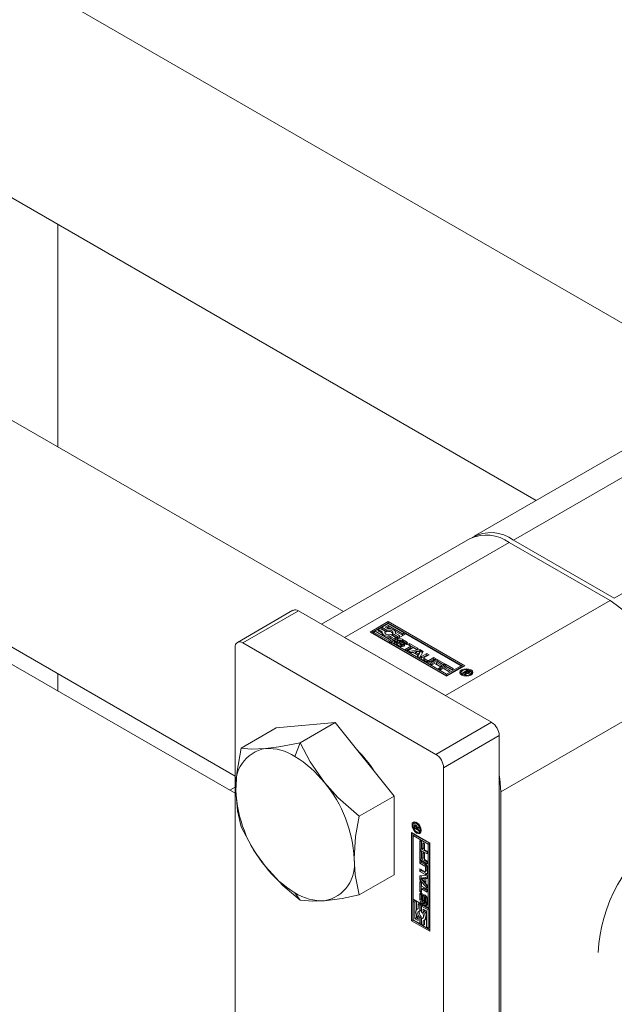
# Model space of a CAD drawing. Header units: millimetres. Extents: x 525 to 29324, y 175 to 20618.
# Tile 214 of 220: x 10328 to 10389, y 13191 to 13291. Entities that reach past the tile are written whole.
import ezdxf

# ---------------------------------------------------------------- set-up
doc = ezdxf.new("R2010")
doc.units = ezdxf.units.MM
doc.linetypes.add('SLD-Centrada-doble', pattern=[12.7, 6.35, -1.27, 1.27, -1.27, 1.27, -1.27])
doc.linetypes.add('SLD-Continua', pattern=[0])

msp = doc.modelspace()

# ---------------------------------------------------------------- linework, layer by layer
at = {"color": 7, "linetype": 'SLD-Continua', "lineweight": 18, "ltscale": 35}
for p, q in [((10361.34, 13230.54), (9004.73, 14013.7)), ((10400.94, 13253.4), (9100.84, 14003.93)), ((8994.73, 13996.38), (10350.33, 13213.81)), ((9090.84, 13986.61), (10380.94, 13241.86)), ((10350.33, 13212.05), (9052.43, 13961.31)), ((10332.3, 13269.93), (10332.3, 13247.31)), ((10332.3, 13269.93), (10332.3, 13247.31)), ((10332.3, 13269.93), (10332.3, 13247.31)), ((10332.3, 13269.93), (10332.3, 13247.31)), ((10332.3, 13269.93), (10332.3, 13247.31)), ((10391.41, 13247.9), (10374.65, 13238.22)), ((10374.22, 13237.98), (10359.12, 13229.26)), ((10378.65, 13237.83), (10388.9, 13231.91)), ((10388.48, 13231.66), (10378.22, 13237.58)), ((10356.21, 13230.68), (10350.56, 13227.41)), ((10376.42, 13219.28), (10356.76, 13230.62)), ((10364.05, 13228.46), (10365.9, 13229.53)), ((10364.19, 13228.38), (10365.9, 13229.37)), ((10365.06, 13228.84), (10364.89, 13228.74)), ((10364.89, 13228.74), (10365.3, 13228.5)), ((10364.89, 13228.58), (10364.89, 13228.74)), ((10365.59, 13228.54), (10365.06, 13228.84)), ((10365.9, 13229.33), (10365.24, 13228.95)), ((10365.24, 13228.95), (10365.76, 13228.64)), ((10365.24, 13228.78), (10365.24, 13228.95)), ((10365.24, 13228.78), (10365.76, 13228.48)), ((10365.59, 13228.95), (10365.9, 13229.13)), ((10365.83, 13228.81), (10365.59, 13228.95)), ((10365.73, 13228.86), (10365.9, 13228.96)), ((10365.9, 13229.53), (10373.68, 13225.04)), ((10365.9, 13229.37), (10365.9, 13229.53)), ((10373.54, 13224.96), (10365.9, 13229.37)), ((10367.53, 13228.39), (10365.9, 13229.33)), ((10365.9, 13229.13), (10367.35, 13228.29)), ((10365.9, 13228.96), (10365.9, 13229.13)), ((10365.9, 13228.96), (10366.21, 13228.79)), ((10361.46, 13227.91), (10371.72, 13221.99)), ((10371.82, 13223.97), (10364.05, 13228.46)), ((10364.57, 13228.56), (10364.4, 13228.46)), ((10364.4, 13228.3), (10364.4, 13228.46)), ((10364.4, 13228.46), (10366.02, 13227.52)), ((10364.4, 13228.3), (10366.02, 13227.36)), ((10366.02, 13227.72), (10364.57, 13228.56)), ((10364.89, 13228.58), (10365.29, 13228.35)), ((10365.29, 13228.43), (10365.29, 13228.26)), ((10365.56, 13228.34), (10365.59, 13228.38)), ((10365.59, 13228.38), (10365.59, 13228.54)), ((10365.76, 13228.48), (10365.76, 13228.64)), ((10366.02, 13227.52), (10366.69, 13227.91)), ((10366.34, 13227.91), (10366.02, 13227.72)), ((10366.02, 13227.36), (10366.69, 13227.74)), ((10366.1, 13228.04), (10366.34, 13227.91)), ((10366.1, 13227.88), (10366.1, 13228.04)), ((10366.1, 13227.88), (10366.2, 13227.82)), ((10366.69, 13227.91), (10366.16, 13228.21)), ((10367.7, 13228.29), (10366.2, 13227.42)), ((10366.34, 13228.31), (10366.86, 13228.01)), ((10366.34, 13228.15), (10366.34, 13228.31)), ((10366.34, 13228.15), (10366.86, 13227.84)), ((10366.59, 13228.57), (10367.35, 13228.13)), ((10367.04, 13228.11), (10366.62, 13228.35)), ((10366.64, 13228.34), (10366.64, 13228.43)), ((10366.69, 13227.74), (10366.69, 13227.91)), ((10366.86, 13228.01), (10367.04, 13228.11)), ((10366.86, 13227.84), (10366.86, 13228.01)), ((10366.86, 13227.84), (10367.04, 13227.94)), ((10367.04, 13227.94), (10367.04, 13228.11)), ((10367.34, 13227.72), (10367.77, 13227.47)), ((10367.35, 13228.29), (10367.53, 13228.39)), ((10367.35, 13228.13), (10367.35, 13228.29)), ((10367.35, 13228.13), (10367.53, 13228.23)), ((10367.53, 13228.23), (10367.53, 13228.39)), ((10373.33, 13225.04), (10367.7, 13228.29)), ((10350.33, 13171.55), (10350.33, 13226.91)), ((10370.76, 13216.01), (10351.11, 13227.36)), ((10366.02, 13227.36), (10366.02, 13227.52)), ((10366.2, 13227.42), (10371.82, 13224.17)), ((10366.2, 13227.42), (10366.2, 13227.26)), ((10366.2, 13227.26), (10371.82, 13224.01)), ((10367.02, 13227.03), (10366.58, 13227.28)), ((10366.59, 13227.56), (10366.77, 13227.45)), ((10366.59, 13227.39), (10366.59, 13227.56)), ((10366.59, 13227.39), (10366.76, 13227.3)), ((10366.76, 13227.43), (10366.76, 13227.27)), ((10366.77, 13227.45), (10366.77, 13227.45)), ((10366.8, 13227.38), (10367.18, 13227.16)), ((10366.8, 13227.21), (10367.18, 13227)), ((10367.28, 13227.21), (10366.88, 13227.46)), ((10367.04, 13227.59), (10367.04, 13227.43)), ((10367.08, 13227.54), (10367.48, 13227.29)), ((10367.08, 13227.38), (10367.48, 13227.13)), ((10367.55, 13227.38), (10367.17, 13227.59)), ((10367.23, 13226.98), (10367.23, 13227.14)), ((10367.28, 13226.98), (10367.28, 13227.13)), ((10367.32, 13227), (10367.32, 13227.16)), ((10367.34, 13227.56), (10367.77, 13227.31)), ((10367.76, 13227.2), (10367.58, 13227.3)), ((10367.59, 13227.3), (10367.59, 13227.33)), ((10367.64, 13226.7), (10368.2, 13227.02)), ((10367.88, 13226.56), (10367.64, 13226.7)), ((10367.79, 13226.62), (10368.2, 13226.85)), ((10367.87, 13227.2), (10368.05, 13227.31)), ((10368.2, 13227.02), (10367.87, 13227.2)), ((10368.44, 13226.88), (10367.88, 13226.56)), ((10367.98, 13226.5), (10369.1, 13226.7)), ((10368.01, 13227.12), (10368.05, 13227.14)), ((10368.05, 13227.31), (10368.94, 13226.8)), ((10368.05, 13227.14), (10368.05, 13227.31)), ((10368.05, 13227.14), (10368.8, 13226.71)), ((10368.2, 13226.85), (10368.2, 13227.02)), ((10368.76, 13226.69), (10368.44, 13226.88)), ((10368.94, 13226.8), (10368.76, 13226.69)), ((10369.1, 13226.7), (10369.45, 13226.5)), ((10369.1, 13226.54), (10369.1, 13226.7)), ((10368.24, 13226.36), (10367.98, 13226.5)), ((10368.2, 13226.38), (10369.1, 13226.54)), ((10368.42, 13226.39), (10368.24, 13226.36)), ((10368.91, 13226.11), (10368.42, 13226.39)), ((10369.11, 13226.51), (10368.67, 13226.43)), ((10368.67, 13226.43), (10368.98, 13226.25)), ((10368.67, 13226.27), (10368.67, 13226.43)), ((10368.67, 13226.27), (10368.98, 13226.09)), ((10368.85, 13226), (10368.91, 13226.11)), ((10369.1, 13225.86), (10368.85, 13226)), ((10368.91, 13225.97), (10368.91, 13226.11)), ((10368.98, 13226.25), (10369.11, 13226.51)), ((10368.98, 13226.09), (10369.11, 13226.35)), ((10368.98, 13226.09), (10368.98, 13226.25)), ((10369.1, 13226.54), (10369.38, 13226.38)), ((10369.45, 13226.5), (10369.1, 13225.86)), ((10369.11, 13226.35), (10369.11, 13226.51)), ((10369.3, 13225.98), (10369.82, 13226.28)), ((10369.3, 13225.82), (10369.82, 13226.12)), ((10369.8, 13225.43), (10369.3, 13225.72)), ((10369.53, 13225.81), (10369.53, 13225.65)), ((10370.06, 13226.15), (10369.56, 13225.86)), ((10369.56, 13225.77), (10369.9, 13225.58)), ((10369.82, 13226.28), (10370.06, 13226.15)), ((10369.82, 13226.12), (10369.82, 13226.28)), ((10369.82, 13226.12), (10369.92, 13226.06)), ((10370.04, 13225.58), (10370.54, 13225.87)), ((10370.04, 13225.42), (10370.54, 13225.71)), ((10370.78, 13225.73), (10370.26, 13225.43)), ((10370.54, 13225.87), (10370.78, 13225.73)), ((10370.54, 13225.71), (10370.54, 13225.87)), ((10370.54, 13225.71), (10370.64, 13225.65)), ((10369.56, 13225.61), (10369.9, 13225.42)), ((10370.14, 13225.26), (10370.87, 13225.68)), ((10370.37, 13225.12), (10370.14, 13225.26)), ((10370.28, 13225.18), (10370.87, 13225.52)), ((10370.62, 13225.27), (10370.37, 13225.12)), ((10371.16, 13224.96), (10370.62, 13225.27)), ((10370.93, 13225.44), (10370.8, 13225.37)), ((10370.8, 13225.37), (10371.34, 13225.06)), ((10370.8, 13225.21), (10370.8, 13225.37)), ((10370.8, 13225.21), (10371.2, 13224.98)), ((10370.87, 13225.68), (10371.67, 13225.22)), ((10370.87, 13225.52), (10370.87, 13225.68)), ((10370.87, 13225.52), (10371.53, 13225.14)), ((10371.49, 13225.12), (10370.93, 13225.44)), ((10371.01, 13224.76), (10371.74, 13225.18)), ((10371.24, 13224.62), (10371.01, 13224.76)), ((10371.15, 13224.68), (10371.74, 13225.02)), ((10371.34, 13225.06), (10371.16, 13224.96)), ((10371.49, 13224.77), (10371.24, 13224.62)), ((10371.67, 13225.22), (10371.49, 13225.12)), ((10372.03, 13224.46), (10371.49, 13224.77)), ((10371.8, 13224.94), (10371.67, 13224.87)), ((10371.67, 13224.87), (10372.21, 13224.56)), ((10371.67, 13224.7), (10371.67, 13224.87)), ((10371.67, 13224.7), (10372.07, 13224.48)), ((10371.74, 13225.18), (10372.54, 13224.72)), ((10371.74, 13225.02), (10371.74, 13225.18)), ((10371.74, 13225.02), (10372.4, 13224.64)), ((10372.36, 13224.62), (10371.8, 13224.94)), ((10373.68, 13225.04), (10371.82, 13223.97)), ((10371.82, 13224.17), (10373.33, 13225.04)), ((10371.82, 13224.01), (10373.33, 13224.88)), ((10372.54, 13224.72), (10372.36, 13224.62)), ((10373.33, 13225.04), (10373.33, 13224.88)), ((10332.3, 13224.22), (10332.3, 13222.46)), ((10332.3, 13224.22), (10332.3, 13222.46)), ((10332.3, 13224.22), (10332.3, 13222.46)), ((10332.3, 13224.22), (10332.3, 13222.46)), ((10332.3, 13224.22), (10332.3, 13222.46)), ((10371.82, 13224.01), (10371.82, 13224.17)), ((10372.21, 13224.56), (10372.03, 13224.46)), ((10373.33, 13224.35), (10373.33, 13224.19)), ((10373.33, 13224.19), (10373.36, 13224.09)), ((10373.44, 13224.29), (10373.94, 13224.58)), ((10373.54, 13224.23), (10373.44, 13224.29)), ((10373.77, 13224.37), (10373.54, 13224.23)), ((10373.67, 13224.15), (10373.77, 13224.37)), ((10373.78, 13224.09), (10373.67, 13224.15)), ((10373.73, 13224.12), (10373.77, 13224.2)), ((10373.77, 13224.2), (10373.77, 13224.37)), ((10373.77, 13224.32), (10373.79, 13224.33)), ((10373.85, 13224.27), (10373.78, 13224.09)), ((10373.96, 13224.47), (10373.79, 13224.38)), ((10373.79, 13224.38), (10373.82, 13224.37)), ((10373.79, 13224.22), (10373.79, 13224.38)), ((10373.79, 13224.22), (10373.82, 13224.2)), ((10373.82, 13224.2), (10373.82, 13224.37)), ((10373.82, 13224.2), (10373.82, 13224.2)), ((10373.93, 13224.25), (10373.93, 13224.33)), ((10373.94, 13224.58), (10374.11, 13224.48)), ((10373.94, 13224.46), (10373.94, 13224.58)), ((10374, 13224.45), (10373.96, 13224.47)), ((10374.01, 13224.45), (10374, 13224.45)), ((10374.02, 13224.44), (10374.01, 13224.45)), ((10374.01, 13224.25), (10374.01, 13224.34)), ((10374.06, 13224.26), (10374.06, 13224.39)), ((10374.06, 13224.35), (10374.11, 13224.32)), ((10374.33, 13224.09), (10374.36, 13224.19)), ((10374.36, 13224.19), (10374.36, 13224.35)), ((10354.5, 13218.71), (10350.93, 13216.65)), ((10360.51, 13219.25), (10354.5, 13218.71)), ((10360.51, 13219.25), (10356.95, 13217.19)), ((10366.52, 13211.77), (10360.51, 13219.25)), ((10377.2, 13162.57), (10377.2, 13217.93)), ((10371.54, 13159.3), (10371.54, 13214.66)), ((10366.52, 13211.77), (10362.96, 13209.71)), ((10366.52, 13203.76), (10366.52, 13211.77)), ((10377.37, 13168.1), (10377.37, 13212.19)), ((10368.67, 13209.07), (10368.53, 13208.99)), ((10368.54, 13208.52), (10368.54, 13208.71)), ((10368.62, 13208.66), (10368.62, 13208.64)), ((10368.76, 13208.78), (10368.65, 13208.71)), ((10368.77, 13209.1), (10368.67, 13209.07)), ((10368.68, 13208.73), (10368.68, 13208.79)), ((10368.79, 13208.74), (10368.71, 13208.7)), ((10368.83, 13208.67), (10368.76, 13208.64)), ((10368.27, 13208.06), (10370.13, 13206.99)), ((10368.27, 13199.08), (10368.27, 13208.06)), ((10368.41, 13207.98), (10368.41, 13199.16)), ((10368.45, 13207.76), (10368.59, 13207.84)), ((10368.45, 13207.76), (10368.45, 13201.26)), ((10369.95, 13206.89), (10368.45, 13207.76)), ((10368.64, 13208.57), (10368.54, 13208.52)), ((10369.05, 13208.22), (10368.54, 13208.52)), ((10370.09, 13206.97), (10368.59, 13207.84)), ((10368.62, 13208.64), (10368.62, 13208.63)), ((10368.62, 13208.63), (10368.62, 13208.58)), ((10368.62, 13208.58), (10368.79, 13208.49)), ((10368.93, 13208.6), (10368.79, 13208.52)), ((10368.93, 13208.57), (10368.79, 13208.49)), ((10368.79, 13208.49), (10368.79, 13208.52)), ((10368.95, 13208.56), (10368.81, 13208.48)), ((10369.05, 13208.49), (10368.81, 13208.48)), ((10368.81, 13208.48), (10369.05, 13208.34)), ((10368.85, 13208.5), (10368.83, 13208.51)), ((10368.85, 13208.59), (10369.05, 13208.63)), ((10368.93, 13208.6), (10368.93, 13208.61)), ((10368.93, 13208.57), (10368.93, 13208.6)), ((10369.05, 13208.56), (10368.95, 13208.56)), ((10369.04, 13208.1), (10369.18, 13208.19)), ((10369.05, 13208.63), (10369.05, 13208.49)), ((10369.05, 13208.34), (10369.05, 13208.22)), ((10369.12, 13207.23), (10369.3, 13207.13)), ((10369.12, 13206.31), (10369.12, 13207.23)), ((10369.26, 13206.39), (10369.26, 13207.15)), ((10369.3, 13207.13), (10369.3, 13206.48)), ((10369.42, 13207.02), (10369.6, 13206.92)), ((10369.42, 13206.41), (10369.42, 13207.02)), ((10369.57, 13206.49), (10369.57, 13206.94)), ((10369.6, 13206.92), (10369.6, 13206.3)), ((10370.09, 13206.97), (10369.95, 13206.89)), ((10369.95, 13200.39), (10369.95, 13206.89)), ((10370.09, 13200.47), (10370.09, 13206.97)), ((10370.13, 13206.99), (10370.13, 13198.01)), ((10369.26, 13206.39), (10369.12, 13206.31)), ((10369.85, 13205.88), (10369.12, 13206.31)), ((10369.12, 13206.23), (10369.3, 13206.12)), ((10369.12, 13205.3), (10369.12, 13206.23)), ((10369.85, 13206.05), (10369.26, 13206.39)), ((10369.26, 13205.38), (10369.26, 13206.14)), ((10369.3, 13206.48), (10369.42, 13206.41)), ((10369.3, 13206.12), (10369.3, 13205.47)), ((10369.57, 13206.49), (10369.42, 13206.41)), ((10369.42, 13206.02), (10369.6, 13205.92)), ((10369.42, 13205.4), (10369.42, 13206.02)), ((10369.57, 13205.48), (10369.57, 13205.94)), ((10369.6, 13206.3), (10369.85, 13206.16)), ((10369.6, 13205.92), (10369.6, 13205.3)), ((10369.85, 13206.16), (10369.85, 13205.88)), ((10369.26, 13205.38), (10369.12, 13205.3)), ((10369.85, 13204.88), (10369.12, 13205.3)), ((10369.12, 13205.21), (10369.65, 13204.9)), ((10369.12, 13204.93), (10369.12, 13205.21)), ((10369.26, 13205.01), (10369.12, 13204.93)), ((10369.62, 13204.64), (10369.12, 13204.93)), ((10369.85, 13205.04), (10369.26, 13205.38)), ((10369.26, 13205.01), (10369.26, 13205.12)), ((10369.76, 13204.72), (10369.26, 13205.01)), ((10369.3, 13205.47), (10369.42, 13205.4)), ((10369.57, 13205.48), (10369.42, 13205.4)), ((10369.6, 13205.3), (10369.85, 13205.15)), ((10369.85, 13205.15), (10369.85, 13204.88)), ((10366.52, 13203.76), (10362.96, 13201.7)), ((10369.12, 13204.37), (10369.62, 13204.08)), ((10369.12, 13204.1), (10369.12, 13204.37)), ((10369.26, 13204.18), (10369.12, 13204.1)), ((10369.65, 13203.79), (10369.12, 13204.1)), ((10369.12, 13203.66), (10369.85, 13203.69)), ((10369.12, 13203.26), (10369.12, 13203.66)), ((10369.26, 13204.18), (10369.26, 13204.29)), ((10369.79, 13203.88), (10369.26, 13204.18)), ((10369.26, 13203.35), (10369.26, 13203.67)), ((10369.67, 13204.08), (10369.82, 13204.16)), ((10369.7, 13204.13), (10369.7, 13204.52)), ((10369.84, 13204.21), (10369.84, 13204.6)), ((10369.85, 13203.69), (10369.85, 13203.39)), ((10369.88, 13204.51), (10369.88, 13203.92)), ((10369.26, 13203.35), (10369.12, 13203.26)), ((10369.85, 13202.39), (10369.12, 13203.26)), ((10369.12, 13203.08), (10369.3, 13202.97)), ((10369.12, 13202.05), (10369.12, 13203.08)), ((10369.85, 13202.64), (10369.26, 13203.35)), ((10369.26, 13202.13), (10369.26, 13202.99)), ((10369.42, 13203.45), (10369.28, 13203.37)), ((10369.57, 13203.39), (10369.28, 13203.37)), ((10369.28, 13203.37), (10369.57, 13203.02)), ((10369.3, 13202.97), (10369.3, 13202.6)), ((10369.71, 13203.47), (10369.42, 13203.45)), ((10369.71, 13203.47), (10369.57, 13203.39)), ((10369.57, 13203.02), (10369.57, 13203.39)), ((10369.71, 13203.1), (10369.57, 13203.02)), ((10369.71, 13203.1), (10369.71, 13203.47)), ((10369.85, 13203.46), (10369.73, 13203.39)), ((10369.85, 13203.39), (10369.73, 13203.39)), ((10369.73, 13203.39), (10369.73, 13202.83)), ((10369.73, 13202.83), (10369.85, 13202.69)), ((10369.85, 13202.69), (10369.85, 13202.39)), ((10369.26, 13202.13), (10369.12, 13202.05)), ((10369.3, 13201.95), (10369.12, 13202.05)), ((10369.12, 13201.22), (10369.12, 13201.73)), ((10369.3, 13202.11), (10369.26, 13202.13)), ((10369.26, 13201.31), (10369.26, 13201.81)), ((10369.3, 13202.6), (10369.85, 13202.28)), ((10369.44, 13202.4), (10369.3, 13202.32)), ((10369.3, 13202.32), (10369.3, 13201.95)), ((10369.85, 13202), (10369.3, 13202.32)), ((10369.36, 13201.66), (10369.34, 13201.65)), ((10369.36, 13201.85), (10369.36, 13201.64)), ((10369.85, 13202.17), (10369.44, 13202.4)), ((10369.55, 13201.18), (10369.56, 13201.65)), ((10369.85, 13202.28), (10369.85, 13202)), ((10368.45, 13201.26), (10369.95, 13200.39)), ((10368.59, 13201.14), (10368.45, 13201.06)), ((10368.62, 13200.96), (10368.45, 13201.06)), ((10368.45, 13201.06), (10368.45, 13199.18)), ((10368.76, 13201.04), (10368.59, 13201.14)), ((10368.76, 13201.04), (10368.62, 13200.96)), ((10368.62, 13199.28), (10368.62, 13200.96)), ((10368.76, 13200.16), (10368.76, 13201.04)), ((10369.08, 13200.86), (10368.94, 13200.77)), ((10368.94, 13200.77), (10368.94, 13200.29)), ((10369.11, 13200.67), (10368.94, 13200.77)), ((10369.25, 13200.75), (10369.08, 13200.86)), ((10369.25, 13200.75), (10369.11, 13200.67)), ((10369.11, 13200.07), (10369.11, 13200.67)), ((10369.25, 13200.15), (10369.25, 13200.75)), ((10369.43, 13200.65), (10369.29, 13200.57)), ((10369.31, 13201.58), (10369.31, 13201.15)), ((10369.38, 13201.03), (10369.52, 13201.11)), ((10369.41, 13201.1), (10369.42, 13201.57)), ((10370.09, 13200.27), (10369.43, 13200.65)), ((10369.59, 13201.43), (10369.58, 13200.96)), ((10369.76, 13201.57), (10369.62, 13201.49)), ((10369.64, 13200.87), (10369.64, 13200.87)), ((10369.64, 13200.66), (10369.64, 13200.87)), ((10369.78, 13200.74), (10369.64, 13200.66)), ((10369.79, 13201.55), (10369.66, 13201.47)), ((10369.66, 13200.87), (10369.8, 13200.95)), ((10369.82, 13201.5), (10369.68, 13201.42)), ((10369.69, 13200.94), (10369.69, 13201.37)), ((10369.78, 13200.74), (10369.78, 13200.93)), ((10369.83, 13201.02), (10369.83, 13201.45)), ((10369.88, 13201.29), (10369.88, 13200.79)), ((10368.76, 13199.36), (10368.76, 13199.71)), ((10368.94, 13200.31), (10368.86, 13200.27)), ((10369.25, 13200.15), (10369.11, 13200.07)), ((10369.29, 13200.57), (10369.29, 13199.96)), ((10369.95, 13200.19), (10369.29, 13200.57)), ((10369.46, 13199.99), (10369.46, 13200.27)), ((10369.46, 13200.27), (10369.78, 13200.09)), ((10369.6, 13200.07), (10369.46, 13199.99)), ((10369.6, 13200.07), (10369.6, 13200.19)), ((10369.78, 13200.09), (10369.78, 13198.41)), ((10369.95, 13200.39), (10370.09, 13200.47)), ((10370.09, 13200.27), (10369.95, 13200.19)), ((10369.95, 13198.31), (10369.95, 13200.19)), ((10370.09, 13198.39), (10370.09, 13200.27)), ((10368.41, 13199.16), (10368.27, 13199.08)), ((10370.13, 13198.01), (10368.27, 13199.08)), ((10370.13, 13198.17), (10368.41, 13199.16)), ((10368.45, 13199.18), (10369.11, 13198.79)), ((10368.76, 13199.36), (10368.62, 13199.28)), ((10368.94, 13199.1), (10368.62, 13199.28)), ((10368.94, 13199.26), (10368.76, 13199.36)), ((10368.94, 13199.37), (10368.94, 13199.1)), ((10369.25, 13199.48), (10369.11, 13199.4)), ((10369.11, 13198.79), (10369.11, 13199.4)), ((10369.25, 13198.88), (10369.11, 13198.79)), ((10369.25, 13198.88), (10369.25, 13199.48)), ((10369.43, 13199.38), (10369.29, 13199.3)), ((10369.29, 13199.3), (10369.29, 13198.69)), ((10369.29, 13198.69), (10369.46, 13198.59)), ((10369.47, 13199.38), (10369.43, 13199.38)), ((10369.46, 13198.59), (10369.46, 13199.07)), ((10369.6, 13198.67), (10369.46, 13198.59)), ((10369.54, 13199.1), (10369.68, 13199.18)), ((10369.6, 13198.67), (10369.6, 13199.14)), ((10369.78, 13198.41), (10369.95, 13198.31)), ((10370.09, 13198.39), (10369.95, 13198.31))]:
    msp.add_line(p, q, dxfattribs=at)
at = {"color": 8, "linetype": 'SLD-Centrada-doble', "lineweight": 18, "ltscale": 35}
for p, q in [((10395.41, 13247.5), (10378.65, 13237.83)), ((10405.66, 13241.58), (10388.9, 13231.91)), ((10361.46, 13227.91), (10378.22, 13237.58)), ((10371.72, 13221.99), (10388.48, 13231.66)), ((10351.11, 13227.36), (10356.76, 13230.62)), ((10366.88, 13227.56), (10366.88, 13227.72)), ((10367.34, 13227.56), (10367.34, 13227.72)), ((10366.58, 13227.39), (10366.58, 13227.55)), ((10366.76, 13227.26), (10366.76, 13227.42)), ((10366.77, 13227.23), (10366.77, 13227.4)), ((10366.8, 13227.21), (10366.8, 13227.38)), ((10367.04, 13227.41), (10367.04, 13227.57)), ((10367.06, 13227.39), (10367.06, 13227.55)), ((10367.08, 13227.38), (10367.08, 13227.54)), ((10367.18, 13227), (10367.18, 13227.16)), ((10367.3, 13227.14), (10367.3, 13226.98)), ((10367.48, 13227.13), (10367.48, 13227.29)), ((10367.59, 13227.3), (10367.59, 13227.32)), ((10367.77, 13227.31), (10367.77, 13227.47)), ((10369.3, 13225.82), (10369.3, 13225.98)), ((10369.56, 13225.61), (10369.56, 13225.77)), ((10369.9, 13225.42), (10369.9, 13225.58)), ((10370.04, 13225.42), (10370.04, 13225.58)), ((10373.38, 13224.47), (10373.38, 13224.62)), ((10374.02, 13224.26), (10374.02, 13224.35)), ((10374.05, 13224.26), (10374.05, 13224.36)), ((10374.11, 13224.32), (10374.11, 13224.48)), ((10374.17, 13224.32), (10374.17, 13224.44)), ((10374.21, 13224.03), (10374.21, 13224.14)), ((10377.37, 13212.19), (10394.13, 13221.87)), ((10370.76, 13216.01), (10376.42, 13219.28)), ((10371.54, 13214.66), (10377.2, 13217.93)), ((10356.41, 13215.81), (10356.95, 13217.19)), ((10350.33, 13212.68), (10349.78, 13212.36)), ((10350.33, 13212.68), (10349.78, 13212.36)), ((10350.33, 13212.68), (10349.78, 13212.36)), ((10350.33, 13212.68), (10349.78, 13212.36)), ((10350.33, 13212.68), (10349.78, 13212.36)), ((10368.68, 13208.79), (10368.54, 13208.71)), ((10368.65, 13208.84), (10368.55, 13208.78)), ((10368.76, 13208.77), (10368.67, 13208.71)), ((10368.78, 13208.75), (10368.7, 13208.7)), ((10368.88, 13209.02), (10368.79, 13208.97)), ((10368.92, 13208.08), (10368.79, 13208.01)), ((10369.76, 13204.72), (10369.62, 13204.64)), ((10369.79, 13203.88), (10369.65, 13203.79)), ((10369.84, 13204.6), (10369.7, 13204.52)), ((10369.84, 13204.21), (10369.7, 13204.13)), ((10356.95, 13201.16), (10356.41, 13201.92)), ((10369.26, 13201.81), (10369.12, 13201.73)), ((10369.36, 13201.66), (10369.34, 13201.65)), ((10369.56, 13201.65), (10369.42, 13201.57)), ((10369.26, 13201.31), (10369.12, 13201.22)), ((10369.49, 13200.91), (10369.35, 13200.83)), ((10369.55, 13201.15), (10369.4, 13201.07)), ((10369.54, 13201.13), (10369.4, 13201.04)), ((10369.55, 13201.18), (10369.41, 13201.1)), ((10369.64, 13201.49), (10369.78, 13201.57)), ((10369.79, 13200.74), (10369.65, 13200.66)), ((10369.81, 13200.95), (10369.67, 13200.87)), ((10369.82, 13200.98), (10369.68, 13200.9)), ((10369.83, 13201.45), (10369.69, 13201.37)), ((10369.83, 13201.02), (10369.69, 13200.94))]:
    msp.add_line(p, q, dxfattribs=at)
at = {"color": 7, "linetype": 'SLD-Continua', "lineweight": 18, "ltscale": 35, "flags": 128}
for points in [[(10366.62, 13228.35), (10366.64, 13228.44), (10366.61, 13228.54), (10366.54, 13228.63), (10366.44, 13228.7), (10366.31, 13228.76), (10366.16, 13228.8), (10365.99, 13228.81), (10365.83, 13228.81)], [(10365.3, 13228.5), (10365.29, 13228.41), (10365.32, 13228.31), (10365.38, 13228.23), (10365.48, 13228.15), (10365.62, 13228.09), (10365.77, 13228.05), (10365.93, 13228.04), (10366.1, 13228.04)], [(10366.16, 13228.21), (10366.03, 13228.18), (10365.9, 13228.18), (10365.77, 13228.21), (10365.66, 13228.25), (10365.58, 13228.31), (10365.54, 13228.39), (10365.54, 13228.47), (10365.59, 13228.54)], [(10365.76, 13228.64), (10365.89, 13228.67), (10366.02, 13228.67), (10366.15, 13228.64), (10366.26, 13228.6), (10366.34, 13228.54), (10366.38, 13228.46), (10366.38, 13228.38), (10366.34, 13228.31)], [(10366.58, 13227.39), (10366.54, 13227.36), (10366.52, 13227.34)], [(10366.88, 13227.56), (10366.84, 13227.53), (10366.81, 13227.51)], [(10367.54, 13227.08), (10367.52, 13227.1), (10367.48, 13227.13)], [(10367.84, 13227.26), (10367.81, 13227.28), (10367.77, 13227.31)], [(10369.3, 13225.82), (10369.26, 13225.79), (10369.24, 13225.77)], [(10373.38, 13224.62), (10373.59, 13224.7), (10373.85, 13224.73), (10374.1, 13224.7), (10374.31, 13224.62), (10374.46, 13224.5), (10374.51, 13224.35), (10374.46, 13224.2), (10374.31, 13224.08)], [(10374.31, 13224.08), (10374.1, 13224), (10373.85, 13223.97), (10373.59, 13224), (10373.38, 13224.08), (10373.23, 13224.2), (10373.18, 13224.35), (10373.23, 13224.5), (10373.38, 13224.62)], [(10373.2, 13224.27), (10373.23, 13224.33), (10373.36, 13224.45)], [(10373.48, 13224.56), (10373.37, 13224.46), (10373.33, 13224.35), (10373.37, 13224.24), (10373.48, 13224.14), (10373.65, 13224.08), (10373.85, 13224.05), (10374.04, 13224.08), (10374.21, 13224.14)], [(10374.21, 13224.14), (10374.32, 13224.24), (10374.36, 13224.35), (10374.32, 13224.46), (10374.21, 13224.56), (10374.04, 13224.62), (10373.85, 13224.65), (10373.65, 13224.62), (10373.48, 13224.56)], [(10374.33, 13224.45), (10374.46, 13224.33), (10374.49, 13224.27)], [(10356.95, 13217.19), (10354.78, 13216.78), (10353.4, 13216.61)], [(10359.41, 13213.14), (10357.95, 13215.26), (10356.95, 13217.19)], [(10350.93, 13216.65), (10350.5, 13214.09), (10350.4, 13212.33)], [(10353.4, 13216.61), (10351.94, 13216.56), (10350.93, 13216.65)], [(10377.2, 13213.91), (10377.27, 13213.53), (10377.37, 13212.19)], [(10362.96, 13209.71), (10360.79, 13211.62), (10359.41, 13213.14)], [(10350.4, 13212.33), (10350.56, 13210.26), (10350.93, 13208.64)], [(10362.42, 13205.4), (10362.58, 13207.66), (10362.96, 13209.71)], [(10368.79, 13208.01), (10368.61, 13208.15), (10368.46, 13208.36), (10368.35, 13208.59), (10368.32, 13208.82), (10368.35, 13209), (10368.46, 13209.12), (10368.61, 13209.15), (10368.79, 13209.09)], [(10368.79, 13208.97), (10368.65, 13209.01), (10368.53, 13208.99), (10368.45, 13208.9), (10368.42, 13208.76), (10368.45, 13208.58), (10368.53, 13208.4), (10368.65, 13208.24), (10368.79, 13208.13)], [(10368.46, 13208.92), (10368.49, 13209.09), (10368.53, 13209.15)], [(10368.79, 13209.09), (10368.97, 13208.94), (10369.12, 13208.74), (10369.22, 13208.51), (10369.25, 13208.28), (10369.22, 13208.09), (10369.12, 13207.97), (10368.97, 13207.95), (10368.79, 13208.01)], [(10368.79, 13208.13), (10368.92, 13208.08), (10369.04, 13208.1), (10369.12, 13208.19), (10369.15, 13208.34), (10369.12, 13208.52), (10369.04, 13208.7), (10368.92, 13208.85), (10368.79, 13208.97)], [(10350.93, 13208.64), (10352.23, 13206.23), (10353.4, 13204.59)], [(10369.18, 13208.03), (10369.11, 13208.03), (10368.94, 13208.08)], [(10369.18, 13208.19), (10369.18, 13208.19), (10369.25, 13208.26)], [(10362.96, 13201.7), (10362.52, 13203.76), (10362.42, 13205.4)], [(10353.4, 13204.59), (10355.19, 13202.66), (10356.95, 13201.16)], [(10369.79, 13203.88), (10369.83, 13203.85), (10369.86, 13203.85)], [(10359.41, 13201.12), (10361.2, 13201.36), (10362.96, 13201.7)], [(10369.27, 13201.89), (10369.27, 13201.86), (10369.26, 13201.81)], [(10369.57, 13201.72), (10369.56, 13201.69), (10369.56, 13201.65)], [(10356.95, 13201.16), (10358.24, 13201.06), (10359.41, 13201.12)], [(10369.49, 13200.91), (10369.54, 13200.89), (10369.57, 13200.88)], [(10369.79, 13200.74), (10369.83, 13200.72), (10369.86, 13200.71)], [(10368.94, 13200.29), (10368.85, 13200.26), (10368.78, 13200.19), (10368.74, 13200.08), (10368.72, 13199.96), (10368.74, 13199.82), (10368.78, 13199.66), (10368.85, 13199.51), (10368.94, 13199.37)], [(10369.11, 13199.4), (10369.02, 13199.5), (10368.96, 13199.62), (10368.91, 13199.74), (10368.9, 13199.86), (10368.91, 13199.96), (10368.96, 13200.03), (10369.02, 13200.07), (10369.11, 13200.07)], [(10369.29, 13199.96), (10369.37, 13199.87), (10369.44, 13199.75), (10369.48, 13199.63), (10369.5, 13199.51), (10369.48, 13199.41), (10369.44, 13199.34), (10369.37, 13199.3), (10369.29, 13199.3)], [(10369.46, 13199.07), (10369.55, 13199.11), (10369.62, 13199.18), (10369.66, 13199.28), (10369.68, 13199.41), (10369.66, 13199.55), (10369.62, 13199.7), (10369.55, 13199.85), (10369.46, 13199.99)]]:
    msp.add_lwpolyline(points, dxfattribs=at)
at = {"color": 7, "linetype": 'SLD-Continua', "lineweight": 18, "ltscale": 1225}
for centre, radius, start, end in [((10375.88, 13234.31), 4.02, 54.3824, 114.3071), ((10376.34, 13234.73), 3.86, 53.3054, 119.5156), ((10356.44, 13230.17), 0.553, 54.3824, 114.3071), ((10381.85, 13221.31), 12.29, 2.6055, 57.3945), ((10365.54, 13228.27), 0.252, 180.8398, 214.9376), ((10365.96, 13229.01), 1.14, 257.6411, 276.8582), ((10365.97, 13227.98), 0.539, 42.4912, 112.1989), ((10366.93, 13227.59), 0.142, 110.8418, 249.5745), ((10367.11, 13227.28), 0.5, 62.6097, 117.3903), ((10350.8, 13226.99), 0.48, 50.7967, 189.214), ((10366.63, 13227.42), 0.142, 110.7834, 249.2166), ((10366.74, 13227.28), 0.317, 117.8188, 119.9854), ((10366.74, 13227.11), 0.317, 117.8188, 119.9854), ((10366.78, 13227.43), 0.0274, 120.0813, 149.7112), ((10366.78, 13227.43), 0.0235, 154.9863, 198.5125), ((10366.82, 13227.44), 0.0626, 200.075, 227.5276), ((10366.78, 13227.27), 0.0235, 180.1049, 198.6025), ((10366.82, 13227.28), 0.0626, 200.075, 227.5276), ((10366.88, 13227.51), 0.15, 226.7738, 240.4337), ((10366.88, 13227.34), 0.15, 226.7738, 240.4337), ((10367.09, 13227.16), 0.451, 95.3608, 118.3148), ((10367.25, 13227.48), 0.5, 242.6097, 297.3903), ((10367.06, 13227.59), 0.0231, 114.9435, 170.6931), ((10367.07, 13227.59), 0.0335, 174.5634, 213.9086), ((10367.12, 13227.62), 0.093, 213.2278, 230.3744), ((10367.07, 13227.43), 0.0345, 180.8911, 213.5192), ((10367.12, 13227.46), 0.093, 213.2278, 230.3744), ((10367.08, 13227.55), 0.067, 84.2447, 117.3759), ((10367.07, 13227.58), 0.0431, 118.3732, 119.9907), ((10367.17, 13227.69), 0.178, 230.9152, 238.9481), ((10367.17, 13227.53), 0.178, 230.9152, 238.9481), ((10367.08, 13227.44), 0.176, 71.4344, 86.7333), ((10367.12, 13227.15), 0.464, 61.881, 89.0785), ((10367.07, 13227.42), 0.202, 60.3702, 72.2392), ((10367.28, 13227.35), 0.213, 240.6051, 255.8253), ((10367.28, 13227.18), 0.21, 240.5466, 254.0835), ((10367.27, 13227.29), 0.153, 255.0371, 273.4904), ((10367.21, 13227.11), 0.124, 37.0609, 57.0978), ((10367.27, 13227.2), 0.0616, 273.0722, 298.4346), ((10367.3, 13227.16), 0.0218, 293.6774, 358.7446), ((10367.27, 13227.16), 0.0436, 3.4924, 36.9867), ((10367.3, 13227), 0.02, 300.4003, 356.7751), ((10367.43, 13227.16), 0.141, 290.4655, 67.1462), ((10367.47, 13227.24), 0.154, 48.7284, 60.3176), ((10367.53, 13227.31), 0.0708, 28.7074, 50.4504), ((10367.57, 13227.33), 0.0258, 296.8434, 338.1777), ((10367.57, 13227.33), 0.026, 341.1565, 33.6065), ((10367.61, 13227.48), 0.318, 297.5289, 299.982), ((10367.72, 13227.34), 0.142, 290.7834, 69.2166), ((10369.35, 13225.85), 0.14, 110.7834, 249.2166), ((10369.58, 13225.81), 0.0448, 110.7834, 249.2166), ((10369.58, 13225.66), 0.0516, 185.6948, 245.6253), ((10370.03, 13225.86), 0.492, 242.6097, 297.3903), ((10369.97, 13225.72), 0.158, 242.6097, 297.3903), ((10369.97, 13225.56), 0.158, 242.6097, 297.3903), ((10373.97, 13224.62), 0.3, 239.8265, 263.3108), ((10373.97, 13224.59), 0.337, 249.8468, 279.3573), ((10373.95, 13224.48), 0.156, 265.2502, 296.1848), ((10373.94, 13224.49), 0.162, 296.4865, 299.9663), ((10373.95, 13224.33), 0.124, 34.5394, 56.8263), ((10373.96, 13224.46), 0.128, 299.6191, 312.3716), ((10373.98, 13224.53), 0.28, 278.308, 298.9183), ((10374.03, 13224.39), 0.0312, 306.4815, 29.8951), ((10373.98, 13224.26), 0.263, 43.966, 60.037), ((10373.96, 13224.07), 0.295, 52.4142, 59.5817), ((10374.02, 13224.46), 0.202, 299.9962, 300.6548), ((10374.03, 13224.47), 0.204, 296.3428, 299.9637), ((10374.09, 13224.39), 0.106, 294.9318, 350.7673), ((10374.11, 13224.38), 0.0841, 357.0337, 45.5479), ((10375.51, 13217.85), 1.69, 2.6055, 57.3945), ((10354.09, 13212.94), 3.74, 100.5468, 189.2519), ((10353.62, 13211.4), 5.22, 57.6507, 92.3578), ((10350.69, 13206.33), 11.06, 37.9787, 58.8941), ((10353.92, 13207.51), 12.56, 32.7307, 45.4568), ((10369.85, 13214.59), 1.69, 2.6055, 57.3945), ((10349.39, 13204.79), 13.05, 2.6393, 39.7721), ((10363.43, 13212.94), 13.05, 182.6393, 219.7721), ((10368.8, 13208.71), 0.263, 163.9639, 180.0341), ((10368.63, 13208.76), 0.0842, 117.0395, 165.5451), ((10368.63, 13208.74), 0.106, 54.9387, 110.7762), ((10368.75, 13208.65), 0.124, 154.5383, 176.8233), ((10368.66, 13208.69), 0.0312, 66.4928, 149.8979), ((10368.64, 13208.59), 0.128, 59.6245, 72.3788), ((10368.98, 13208.79), 0.295, 172.4017, 179.5791), ((10368.59, 13208.65), 0.204, 56.3476, 59.9691), ((10368.56, 13208.58), 0.28, 38.3095, 58.9235), ((10368.6, 13208.64), 0.202, 60.0016, 60.6603), ((10368.62, 13208.56), 0.162, 56.4913, 59.9717), ((10368.62, 13208.57), 0.156, 25.2493, 56.1895), ((10368.52, 13208.54), 0.337, 9.8439, 39.3586), ((10368.49, 13208.52), 0.3, 359.8234, 23.3094), ((10402.53, 13195.23), 15.27, 123.3697, 177.6232), ((10358.73, 13204.79), 3.74, 280.5468, 9.2519), ((10369.38, 13204.49), 0.492, 2.6055, 57.3945), ((10369.68, 13204.59), 0.158, 2.6055, 57.3945), ((10362.12, 13211.4), 11.06, 217.9787, 238.8941), ((10369.54, 13204.51), 0.158, 2.6055, 57.3945), ((10369.65, 13204.12), 0.0448, 230.7967, 9.214), ((10369.74, 13203.9), 0.14, 230.7967, 9.214), ((10369.79, 13204.2), 0.0516, 305.698, 5.6204), ((10359.2, 13206.33), 5.22, 237.6507, 272.3578), ((10369.26, 13201.75), 0.142, 50.7967, 189.214), ((10369.35, 13201.62), 0.026, 101.1651, 153.6061), ((10369.35, 13201.62), 0.0258, 56.8494, 98.1867), ((10369.19, 13201.59), 0.318, 57.5339, 59.9874), ((10369.56, 13201.58), 0.141, 50.4788, 187.144), ((10369.38, 13201.27), 0.5, 2.6055, 57.3945), ((10369.62, 13201.25), 0.5, 182.6055, 237.3945), ((10369.72, 13201.32), 0.464, 181.8784, 209.093), ((10369.47, 13201.58), 0.154, 168.726, 180.3148), ((10369.51, 13201.15), 0.202, 180.3674, 192.2369), ((10369.39, 13201.6), 0.0708, 148.7073, 170.4477), ((10369.49, 13201.14), 0.176, 191.432, 206.7326), ((10369.39, 13201.09), 0.067, 204.2436, 237.3809), ((10369.44, 13200.94), 0.142, 230.8551, 9.5719), ((10369.37, 13201.05), 0.0231, 234.9503, 290.702), ((10369.38, 13201.07), 0.0431, 238.3783, 239.996), ((10369.73, 13201.29), 0.45, 215.3501, 238.3194), ((10369.37, 13201.06), 0.0335, 294.5698, 333.9079), ((10369.23, 13201.1), 0.178, 350.9127, 358.9453), ((10369.31, 13201.09), 0.093, 333.2271, 350.3718), ((10369.51, 13201.14), 0.0345, 300.8886, 333.5187), ((10369.45, 13201.17), 0.093, 333.2271, 350.3718), ((10369.37, 13201.18), 0.178, 350.9127, 358.9453), ((10369.71, 13201.42), 0.124, 157.0596, 177.0948), ((10369.64, 13201.45), 0.0436, 123.4972, 156.9854), ((10369.63, 13201.47), 0.0218, 53.685, 118.7531), ((10369.61, 13201.43), 0.0616, 33.0726, 58.4398), ((10369.65, 13200.89), 0.0274, 240.0873, 269.7199), ((10369.81, 13200.93), 0.317, 237.8238, 239.9907), ((10369.65, 13200.89), 0.0236, 274.9954, 318.5152), ((10369.74, 13200.77), 0.142, 230.7967, 9.214), ((10369.53, 13201.38), 0.153, 15.0349, 33.4908), ((10369.62, 13200.91), 0.0626, 320.0764, 347.525), ((10369.47, 13201.37), 0.213, 0.6022, 15.8232), ((10369.54, 13200.93), 0.15, 346.7715, 0.4309), ((10369.77, 13201.55), 0.0201, 60.2216, 116.7615), ((10369.95, 13201.01), 0.317, 237.8238, 239.9907), ((10369.79, 13200.97), 0.0235, 300.1023, 318.6046), ((10369.76, 13201), 0.0626, 320.0764, 347.525), ((10369.62, 13201.45), 0.21, 0.5452, 14.1223), ((10369.68, 13201.02), 0.15, 346.7715, 0.4309), ((10369.58, 13199.91), 0.539, 162.4792, 232.2013), ((10368.69, 13199.39), 1.14, 17.6353, 36.8593), ((10369.55, 13199.4), 0.252, 300.8377, 334.9475)]:
    msp.add_arc(centre, radius, start, end, dxfattribs=at)

doc.saveas('drawing.dxf')
